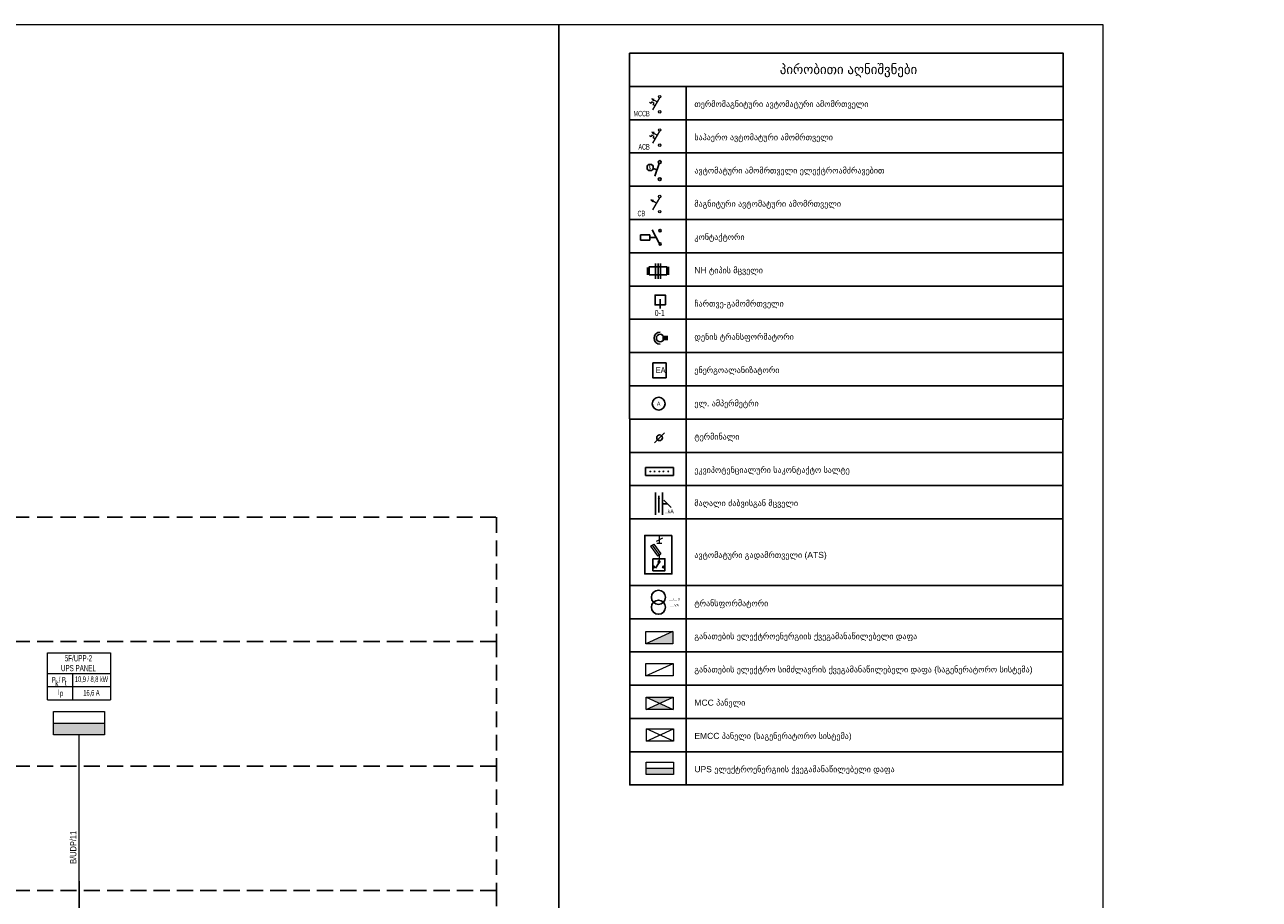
# Model space of a CAD drawing. Header units: millimetres. Extents: x -249865 to 125158, y -30755 to 173378.
# Tile 34 of 34: x 85462 to 125158, y 145265 to 173378. Entities that reach past the tile are written whole.
import ezdxf
from ezdxf.enums import TextEntityAlignment as Align

# ---------------------------------------------------------------- set-up
doc = ezdxf.new("R2010")
doc.units = ezdxf.units.MM
doc.linetypes.add('DASHED', pattern=[0.75, 0.5, -0.25])
for name, color, linetype, lineweight in [('--40-Vertpl', 7, 'Continuous', 13), ('A-XREF-MIMARI-2$0$M_NOTE', 8, 'Continuous', 5), ('E-TP-CIZIM', 3, 'Continuous', 13), ('E-TP-CIZIM-TEXT', 150, 'Continuous', 13), ('E-YAZI', 7, 'Continuous', 9)]:
    doc.layers.add(name, color=color, linetype=linetype, lineweight=lineweight)
for name, color, linetype in [('ANTET', 7, 'Continuous'), ('E-1EKIPMAN', 4, 'Continuous'), ('E-LEJANT', 7, 'Continuous'), ('E5', 7, 'Continuous'), ('E7', 7, 'Continuous'), ('E_BL_GUC', 7, 'Continuous'), ('E_BL_PANO', 7, 'Continuous'), ('E_PANO-CIZIM', 7, 'Continuous'), ('E_PANO_YAZI', 1, 'Continuous'), ('HB-PANO', 7, 'Continuous'), ('HB-YAZI', 7, 'Continuous'), ('KDmuh-1', 50, 'Continuous'), ('KDmuh-salter', 4, 'Continuous'), ('KDmuh-yazı1', 7, 'Continuous'), ('sembol', 5, 'Continuous'), ('YAZI', 1, 'Continuous')]:
    doc.layers.add(name, color=color, linetype=linetype)
doc.styles.add('EM-TP-ANTET-TT1', font='swisscl.ttf', dxfattribs={"width": 0.8})
doc.styles.add('EM-TP-YAZI-SHX', font='swisscl.ttf', dxfattribs={"width": 0.6})
doc.styles.add('EMP-YAZI', font='arial.ttf', dxfattribs={"width": 0.8, "height": 150})
doc.styles.add('TSIMPLEX', font='TSIMPLEX.shx', dxfattribs={"width": 0.8, "height": 2.5})
doc.styles.add('VEGA', font='swisscl.ttf')
doc.styles.add('VG-BLOK-YAZI', font='tahoma.ttf', dxfattribs={"height": 1})

# ---------------------------------------------------------------- blocks, each defined once
blk = doc.blocks.new('*U25')
at = {"linetype": 'DASHED', "ltscale": 100}
blk.add_lwpolyline([(-160, 2670), (4841.9, 2670), (4841.9, 2270), (-160, 2270)], close=True, dxfattribs=at)
at = {"style": 'EM-TP-YAZI-SHX', "width": 0.6, "flags": 9}
blk.add_attdef('YUK', (-118, 2411.7), '', height=10, dxfattribs=at)
blk = doc.blocks.new('VG-PN-AP-YUK-UPP')
at = {"layer": 'E-TP-CIZIM'}
h = blk.add_hatch(color=256, dxfattribs=at)
h.dxf.hatch_style = 1
h.paths.add_polyline_path([(82.4, 470), (82.4, 507.5), (-82.4, 507.5), (-82.4, 470)])
h = blk.add_hatch(color=256, dxfattribs=at)
h.dxf.hatch_style = 1
h.paths.add_polyline_path([(82.4, 470), (82.4, 507.5), (-82.4, 507.5), (-82.4, 470)])
blk.add_line((-82.4, 507.5), (82.4, 507.5), dxfattribs=at)
blk.add_line((-82.4, 507.5), (82.4, 507.5), dxfattribs=at)
at = {"layer": 'E-TP-CIZIM', "linetype": 'Continuous'}
blk.add_line((0, 0), (0, 470), dxfattribs=at)
at = {"layer": 'E-TP-CIZIM', "color": 3}
blk.add_lwpolyline([(-82.4, 545), (82.4, 545), (82.4, 470), (-82.4, 470), (-82.4, 545)], dxfattribs=at)
blk.add_lwpolyline([(-82.4, 545), (82.4, 545), (82.4, 470), (-82.4, 470), (-82.4, 545)], dxfattribs=at)
at = {"style": 'EM-TP-YAZI-SHX', "width": 0.6, "flags": 9}
blk.add_attdef('GEN', text='', height=15, dxfattribs=at).set_placement((30.4, -12.2), align=Align.MIDDLE)
blk = doc.blocks.new('VG-PN-AP-YUK-BILGI')
at = {"layer": 'E-YAZI', "ltscale": 500}
for p, q in [((-100.8, 667.5), (101.5, 667.5)), ((-21.3, 666.6), (-21.3, 583.4)), ((-100.8, 625.5), (101.5, 625.5)), ((-100.8, 583.4), (101.5, 583.4))]:
    blk.add_line(p, q, dxfattribs=at)
blk.add_lwpolyline([(-100.8, 583.4), (-100.8, 733.8), (101.5, 733.8), (101.5, 583.4)], dxfattribs=at)
at = {"layer": 'E-TP-CIZIM-TEXT', "style": 'EM-TP-ANTET-TT1', "width": 0.8}
for s, p in [('P  / P ', (-62.7, 638.5)), ('k', (-71.3, 627.6)), ('t', (-42.7, 628.6)), ('I', (-64.8, 598.3)), ('p', (-56.2, 595.3))]:
    blk.add_text(s, height=18, dxfattribs=at).set_placement(p, align=Align.CENTER)
at = {"layer": 'E-TP-CIZIM-TEXT', "style": 'EM-TP-ANTET-TT1', "width": 0.8, "flags": 12}
for tag, height, p in [('YUK-ADI', 20, (-1.8, 717)), ('YUK-ADI1', 20, (-1.8, 685)), ('GUC', 18, (40.1, 647.9)), ('AKIM', 18, (40.1, 604.2))]:
    blk.add_attdef(tag, text='', height=height, dxfattribs=at).set_placement(p, align=Align.MIDDLE)
at = {"layer": 'E-TP-CIZIM-TEXT', "ltscale": 500, "style": 'EM-TP-YAZI-SHX', "flags": 12}
for tag, p in [('LINYENOT-1', (-8.5, 55.8)), ('LINYENOT-2', (31.5, 55.8))]:
    blk.add_attdef(tag, p, '', height=20, rotation=90, dxfattribs=at)
at = {"layer": 'E-TP-CIZIM-TEXT', "ltscale": 500, "style": 'EM-TP-YAZI-SHX', "width": 0.8, "flags": 9}
blk.add_attdef('GEN', text='', height=20, dxfattribs=at).set_placement((28.4, -26.8), align=Align.MIDDLE)
blk = doc.blocks.new('SY125160')
blk.add_circle((23.1, -31.8), 7.61)
at = {"layer": 'KDmuh-salter', "color": 6}
blk.add_line((1.1, -41.7), (11.6, -10.8), dxfattribs=at)
at = {"layer": 'KDmuh-salter', "color": 10}
blk.add_line((6.4, -26.2), (15.8, -29.4), dxfattribs=at)
at = {"layer": 'KDmuh-salter'}
for centre in [(0, -3.5), (0, -45)]:
    blk.add_circle(centre, 3.5, dxfattribs=at)
at = {"layer": 'KDmuh-yazı1', "style": 'VEGA', "width": 0.7}
blk.add_text('M', height=10, rotation=180, dxfattribs=at).set_placement((26.5, -27, 0))
blk = doc.blocks.new('OR35')
at = {"layer": 'E5'}
for centre in [(0, -5), (0, -12)]:
    blk.add_circle(centre, 5, dxfattribs=at)
blk = doc.blocks.new('P42')
at = {"layer": 'E7'}
blk.add_line((-1.77, -1.77), (1.77, 1.77), dxfattribs=at)
blk.add_circle((0, 0), 1, dxfattribs=at)
blk = doc.blocks.new('epb')
at = {"layer": 'E-1EKIPMAN', "color": 0}
for p, q in [((-578, 338), (578, 338)), ((-578, 0), (-578, 338)), ((578, 0), (-578, 0)), ((578, 338), (578, 0))]:
    blk.add_line(p, q, dxfattribs=at)
at = {"layer": 'E-1EKIPMAN', "color": 0, "const_width": 40.5}
for points in [[(-394, 169, 1), (-354, 169, 1)], [(-224, 169, 1), (-183, 169, 1)], [(-28, 169, 1), (12, 169, 1)], [(142, 169, 1), (183, 169, 1)], [(338, 169, 1), (378, 169, 1)]]:
    blk.add_lwpolyline(points, format="xyb", close=True, dxfattribs=at)
blk = doc.blocks.new('HB-JF-ATS-PANO')
at = {"layer": '--40-Vertpl', "color": 7, "linetype": 'Continuous'}
for p, q in [((4.1, 83.5), (-6.5, 77.3)), ((-1.2, 80.4), (-1.2, 100.4)), ((27.2, 51.5), (4.1, 83.5)), ((7, 42.2), (-9.4, 42.2)), ((16.5, 45.3), (-6.5, 77.3)), ((21.9, 48.4), (-1.2, 80.4)), ((-1.2, 18.3), (-1.2, 42.2)), ((27.2, 51.5), (16.5, 45.3)), ((-11.5, 25.2), (9, 37))]:
    blk.add_line(p, q, dxfattribs=at)
at = {"layer": 'HB-PANO'}
blk.add_line((-0.6, 105.9), (11.2, 124.4), dxfattribs=at)
for points in [[(-42.5, 16.5), (46.7, 16.5), (46.7, 143), (-42.5, 143)], [(19.8, 93.4), (19.8, 132.6), (-19.8, 132.6), (-19.8, 93.4)]]:
    blk.add_lwpolyline(points, close=True, dxfattribs=at)
for centre in [(-15, 120.2), (15.9, 120.2), (-0.6, 103.1)]:
    blk.add_circle(centre, 2.75, dxfattribs=at)
blk = doc.blocks.new('A$C51382DF2')
at = {"layer": 'E-TP-CIZIM'}
h = blk.add_hatch(dxfattribs=at)
h.set_pattern_fill('ANGLE', color=256, scale=0.09)
h.set_pattern_definition([(0, (0, -423), (0, 0.62865), [0.4572, -0.17145]), (90, (0, -423), (-0.62865, 0), [0.4572, -0.17145])])
h.paths.add_polyline_path([(74.1, 67.5), (-74.1, 0), (74.1, 0)])
blk.add_line((74.1, 67.5), (-74.1, 0), dxfattribs=at)
at = {"layer": 'E-TP-CIZIM', "color": 3}
blk.add_lwpolyline([(-74.1, 67.5), (74.1, 67.5), (74.1, 0), (-74.1, 0), (-74.1, 67.5)], dxfattribs=at)
blk = doc.blocks.new('A$C390D1D09')
at = {"layer": 'E-TP-CIZIM'}
h = blk.add_hatch(color=256, dxfattribs=at)
h.dxf.hatch_style = 1
h.paths.add_polyline_path([(0, 33.7), (74.1, 67.5), (-74.1, 67.5)])
h = blk.add_hatch(color=256, dxfattribs=at)
h.dxf.hatch_style = 1
h.paths.add_polyline_path([(74.1, 0), (0, 33.7), (-74.1, 0)])
for p, q in [((-74.1, 0), (74.1, 67.5)), ((-74.1, 67.5), (74.1, 0))]:
    blk.add_line(p, q, dxfattribs=at)
at = {"layer": 'E-TP-CIZIM', "color": 3}
blk.add_lwpolyline([(-74.1, 67.5), (74.1, 67.5), (74.1, 0), (-74.1, 0), (-74.1, 67.5)], dxfattribs=at)
blk = doc.blocks.new('A$C324354AD')
at = {"layer": 'E-TP-CIZIM'}
blk.add_line((-74.1, 0), (74.1, 67.5), dxfattribs=at)
at = {"layer": 'E-TP-CIZIM', "color": 3}
blk.add_lwpolyline([(-74.1, 67.5), (74.1, 67.5), (74.1, 0), (-74.1, 0), (-74.1, 67.5)], dxfattribs=at)
blk = doc.blocks.new('A$C4D1A744C')
at = {"layer": 'E-TP-CIZIM'}
for p, q in [((-74.1, 0), (74.1, 67.5)), ((74.1, 0), (-74.1, 67.5))]:
    blk.add_line(p, q, dxfattribs=at)
at = {"layer": 'E-TP-CIZIM', "color": 3}
blk.add_lwpolyline([(-74.1, 67.5), (74.1, 67.5), (74.1, 0), (-74.1, 0), (-74.1, 67.5)], dxfattribs=at)
blk = doc.blocks.new('A$C75041F3E')
at = {"layer": 'E-TP-CIZIM'}
h = blk.add_hatch(color=256, dxfattribs=at)
h.dxf.hatch_style = 1
h.paths.add_polyline_path([(120.7, 250.4), (120.7, 284.1), (-27.6, 284.1), (-27.6, 250.4)])
h = blk.add_hatch(color=256, dxfattribs=at)
h.dxf.hatch_style = 1
h.paths.add_polyline_path([(120.7, 250.4), (120.7, 284.1), (-27.6, 284.1), (-27.6, 250.4)])
blk.add_line((-27.6, 284.1), (120.7, 284.1), dxfattribs=at)
blk.add_line((-27.6, 284.1), (120.7, 284.1), dxfattribs=at)
at = {"layer": 'E-TP-CIZIM', "color": 3}
blk.add_lwpolyline([(-27.6, 317.8), (120.7, 317.8), (120.7, 250.4), (-27.6, 250.4), (-27.6, 317.8)], dxfattribs=at)
blk.add_lwpolyline([(-27.6, 317.8), (120.7, 317.8), (120.7, 250.4), (-27.6, 250.4), (-27.6, 317.8)], dxfattribs=at)

msp = doc.modelspace()

# ---------------------------------------------------------------- linework, layer by layer
at = {"color": 7}
for p, q in [((104914, 172461), (118846, 172461)), ((104914, 171392), (118856, 171392)), ((106733, 171392), (106733, 148939)), ((104914, 170323), (118856, 170323)), ((104914, 169254), (118856, 169254)), ((104914, 168184), (118846, 168184)), ((104914, 167115), (118846, 167115)), ((104914, 166046), (118846, 166046)), ((104914, 164977), (118846, 164977)), ((104914, 163908), (118846, 163908)), ((104914, 162838), (118846, 162838)), ((104914, 161769), (118846, 161769)), ((104914, 160700), (118846, 160700)), ((104914, 159631), (118846, 159631)), ((104914, 158562), (118846, 158562)), ((104914, 157492), (118846, 157492)), ((104914, 155354), (118846, 155354)), ((104914, 154285), (118846, 154285)), ((104914, 153216), (118846, 153216)), ((104914, 152147), (118846, 152147)), ((104914, 151077), (118846, 151077)), ((104914, 150008), (118846, 150008)), ((104914, 148939), (118846, 148939))]:
    msp.add_line(p, q, dxfattribs=at)
msp.add_line((87209, 121847), (87209, 145847))
msp.add_lwpolyline([(104905, 172461), (118856, 172461), (118846, 148939), (104914, 148939)], close=True, dxfattribs=at)
at = {"elevation": 0}
msp.add_lwpolyline([(106087, 162023), (105661, 162023), (105661, 162508), (106087, 162508)], close=True, dxfattribs=at)
at = {"layer": 'A-XREF-MIMARI-2$0$M_NOTE', "color": 7}
msp.add_lwpolyline([(-249865, 89278), (120135, 89278), (120135, 173378), (-249865, 173378)], close=True, dxfattribs=at)
at = {"layer": 'ANTET'}
msp.add_circle((105894, 163303), 123, dxfattribs=at)
msp.add_arc((105894, 163303), 194, 90, 270, dxfattribs=at)
at = {"layer": 'E-LEJANT'}
msp.add_line((102632, 89283), (102632, 173378), dxfattribs=at)
msp.add_line((102632, 89283), (102632, 173378), dxfattribs=at)
at = {"layer": 'E-TP-CIZIM', "color": 7}
for p, q in [((105870, 171025), (105646, 170637)), ((105794, 170894), (105692, 170952)), ((105870, 169956), (105646, 169567)), ((105794, 169825), (105692, 169883)), ((105870, 167817), (105646, 167429)), ((105770, 167644), (105668, 167701))]:
    msp.add_line(p, q, dxfattribs=at)
at = {"layer": 'E-TP-CIZIM', "color": 7, "flags": 128}
for points in [[(105728, 170776), (105673, 170807), (105699, 170854), (105628, 170894), (105602, 170847), (105554, 170874)], [(105728, 169707), (105673, 169738), (105699, 169785), (105628, 169825), (105602, 169778), (105554, 169804)]]:
    msp.add_lwpolyline(points, dxfattribs=at)
for points in [[(105679, 170930), (105705, 170977), (105621, 170993)], [(105679, 169861), (105705, 169908), (105621, 169924)], [(105654, 167679), (105681, 167727), (105597, 167743)]]:
    msp.add_lwpolyline(points, close=True, dxfattribs=at)
at = {"layer": 'E-TP-CIZIM', "color": 7}
for centre in [(105879, 171064), (105879, 170576), (105879, 169995), (105879, 169507), (105879, 167857), (105879, 167368)]:
    msp.add_circle(centre, 40.7, dxfattribs=at)
at = {"layer": 'E_BL_GUC'}
msp.add_circle((105846, 161196), 204, dxfattribs=at)
at = {"layer": 'E_PANO-CIZIM'}
for p, q in [((105490, 165572), (105490, 165340)), ((105745, 165699), (105745, 165210)), ((105825, 165699), (105825, 165210)), ((105904, 165699), (105904, 165210)), ((106159, 165597), (106159, 165340)), ((105899, 164556, 0), (105899, 164251, 0))]:
    msp.add_line(p, q, dxfattribs=at)
at = {"layer": 'E_PANO-CIZIM', "ltscale": 500}
for p, q in [((105968, 163352), (106139, 163352)), ((105968, 163303), (106139, 163303)), ((105968, 163254), (106139, 163254))]:
    msp.add_line(p, q, dxfattribs=at)
at = {"layer": 'E_PANO-CIZIM', "elevation": 0}
for points in [[(106108, 165340), (106108, 165597), (105541, 165597), (105541, 165340)], [(106065, 164371), (105732, 164371), (105732, 164685), (106065, 164685)]]:
    msp.add_lwpolyline(points, close=True, dxfattribs=at)
at = {"layer": 'HB-YAZI', "color": 7}
for p, q in [((105864, 166357), (105639, 166784)), ((105264, 166622), (105557, 166622)), ((105264, 166455), (105264, 166622)), ((105557, 166455), (105264, 166455)), ((105557, 166622), (105557, 166455)), ((105557, 166622), (105557, 166455)), ((105557, 166535), (105771, 166535))]:
    msp.add_line(p, q, dxfattribs=at)
for centre in [(105891, 166760), (105893, 166331)]:
    msp.add_circle(centre, 36, dxfattribs=at)
at = {"layer": 'sembol', "color": 7, "ltscale": 21.875}
for p, q in [((105741, 158336), (105741, 157620)), ((105853, 157700), (105853, 158235)), ((105965, 158336), (105965, 157620)), ((106252, 157859), (106014, 158097)), ((105965, 157978), (106133, 157978))]:
    msp.add_line(p, q, dxfattribs=at)
msp.add_solid([(105817, 158135), (105853, 158235), (105889, 158135), (105853, 158235)], dxfattribs=at)

# ---------------------------------------------------------------- block references
for name, p, xscale, yscale, zscale in [('*U25', (52209, 130847), 10, 10, 10), ('A$C51382DF2', (105871, 153474), 5.879999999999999, 5.879999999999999, 5.879999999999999), ('*U25', (52209, 126847), 10, 10, 10), ('A$C324354AD', (105872, 152443), 5.879999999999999, 5.879999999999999, 5.879999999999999), ('A$C390D1D09', (105877, 151370), 5.879999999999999, 5.879999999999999, 5.879999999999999), ('VG-PN-AP-YUK-UPP', (87209, 145847), 10.00000000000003, 10.00000000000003, 10.00000000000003), ('A$C4D1A744C', (105888, 150348), 5.879999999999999, 5.879999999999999, 5.879999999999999), ('A$C75041F3E', (105611, 147809), 5.879999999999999, 5.879999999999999, 5.879999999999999), ('*U25', (52209, 122847), 10, 10, 10), ('*U25', (52209, 118847), 10, 10, 10)]:
    msp.add_blockref(name, p, dxfattribs=dict(xscale=xscale, yscale=yscale, zscale=zscale))
ref = msp.add_blockref('VG-PN-AP-YUK-BILGI', (87209, 145847), dxfattribs=dict(xscale=10.00000000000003, yscale=10.00000000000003, zscale=10.00000000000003))
ref.add_attrib('LINYENOT-1', 'B/UDP/11', (87124, 146405), dxfattribs={"layer": 'E-TP-CIZIM-TEXT', "ltscale": 500, "height": 200, "rotation": 90, "style": 'EM-TP-YAZI-SHX', "flags": 12})
ref.add_attrib('YUK-ADI', '5F/UPP-2', dxfattribs={"layer": 'E-TP-CIZIM-TEXT', "height": 200, "style": 'EM-TP-ANTET-TT1', "width": 0.8, "flags": 12}).set_placement((87191, 153017), align=Align.MIDDLE)
ref.add_attrib('YUK-ADI1', 'UPS PANEL', dxfattribs={"layer": 'E-TP-CIZIM-TEXT', "height": 200, "style": 'EM-TP-ANTET-TT1', "width": 0.8, "flags": 12}).set_placement((87191, 152697), align=Align.MIDDLE)
ref.add_attrib('GUC', '10,9 / 8,8 kW', dxfattribs={"layer": 'E-TP-CIZIM-TEXT', "height": 180, "style": 'EM-TP-ANTET-TT1', "width": 0.8, "flags": 12}).set_placement((87610, 152326), align=Align.MIDDLE)
ref.add_attrib('AKIM', '16,6 A', dxfattribs={"layer": 'E-TP-CIZIM-TEXT', "height": 180, "style": 'EM-TP-ANTET-TT1', "width": 0.8, "flags": 12}).set_placement((87610, 151889), align=Align.MIDDLE)
at = {"layer": 'E_BL_GUC'}
for name, p, xscale, yscale, zscale in [('P42', (105876, 160101), 90.74074074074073, 90.74074074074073, 90.74074074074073), ('epb', (105872, 158884), 0.7839999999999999, 0.7839999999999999, 0.7839999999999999), ('OR35', (105838, 155199), 45.37037037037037, 45.37037037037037, 45.37037037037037)]:
    msp.add_blockref(name, p, dxfattribs=dict(at, xscale=xscale, yscale=yscale, zscale=zscale))
at = {"layer": 'E_BL_PANO', "xscale": 9.799999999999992, "yscale": 9.799999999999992, "zscale": 9.799999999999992, "rotation": 180}
msp.add_blockref('HB-JF-ATS-PANO', (105854, 157125), dxfattribs=at)
at = {"layer": 'KDmuh-1', "xscale": 13.22999999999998, "yscale": 13.22999999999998, "zscale": 13.22999999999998, "rotation": 180}
msp.add_blockref('SY125160', (105879, 168366), dxfattribs=at)

# ---------------------------------------------------------------- texts
at = {"layer": 'E-TP-CIZIM-TEXT', "style": 'EM-TP-YAZI-SHX', "width": 0.8}
for s, p in [('MCCB', (105558, 170431)), ('ACB', (105558, 169362)), ('CB', (105412, 167223))]:
    msp.add_text(s, height=176.4, dxfattribs=at).set_placement(p, align=Align.RIGHT)
at = {"layer": 'E_BL_GUC', "color": 1}
for s, height, p in [('A', 119, (105846, 161196)), ('..../....V', 79.4, (106361, 154910)), ('....VA', 79.4, (106361, 154717))]:
    msp.add_text(s, height=height, dxfattribs=at).set_placement(p, align=Align.MIDDLE)
at = {"layer": 'E_PANO_YAZI', "style": 'VG-BLOK-YAZI', "width": 0.8}
msp.add_text('0-1', height=195.8, dxfattribs=at).set_placement((105716, 164014, 0))
at = {"layer": 'KDmuh-yazı1', "style": 'VEGA'}
msp.add_text('EA', height=198.4, dxfattribs=at).set_placement((105753, 162177, 0))
at = {"layer": 'YAZI', "color": 7, "ltscale": 100, "style": 'EMP-YAZI'}
for s, height, p in [('პირობითი აღნიშვნები', 313.6, (109741, 171790)), ('თერმომაგნიტური ავტომატური ამომრთველი', 196, (106994, 170733)), ('საჰაერო ავტომატური ამომრთველი', 196, (106994, 169664)), ('ავტომატური ამომრთველი ელექტროამძრავებით', 196, (106994, 168595)), ('მაგნიტური ავტომატური ამომრთველი', 196, (106994, 167526)), ('კონტაქტორი', 196, (106994, 166457)), ('NH ტიპის მცველი', 196, (106994, 165388)), ('ჩართვე-გამომრთველი', 196, (106994, 164318)), ('დენის ტრანსფორმატორი', 196, (106994, 163249)), ('ენერგოალანიზატორი', 196, (106994, 162180)), ('ელ. ამპერმეტრი', 196, (106994, 161111)), ('ტერმინალი', 196, (106994, 160042)), ('ეკვიპოტენციალური საკონტაქტო სალტე', 196, (106994, 158972)), ('მაღალი ძაბვისგან მცველი', 196, (106994, 157903)), ('ავტომატური გადამრთველი (ATS)', 196, (106994, 156236)), ('ტრანსფორმატორი', 196, (106994, 154685)), ('განათების ელექტროენერგიის ქვეგამანაწილებელი დაფა', 196, (106994, 153626)), ('განათების ელექტრო სიმძლავრის ქვეგამანაწილებელი დაფა (საგენერატორო სისტემა)', 196, (106994, 152557)), ('MCC პანელი', 196, (106994, 151488)), ('EMCC პანელი (საგენერატორო სისტემა)', 196, (106994, 150419)), ('UPS ელექტროენერგიის ქვეგამანაწილებელი დაფა', 196, (106994, 149350))]:
    msp.add_text(s, height=height, dxfattribs=at).set_placement(p)
at = {"layer": 'YAZI', "linetype": 'Continuous', "style": 'TSIMPLEX', "width": 0.8}
msp.add_text('..kA', height=125.4, dxfattribs=at).set_placement((106186, 157737), align=Align.MIDDLE)

doc.saveas('drawing.dxf')
